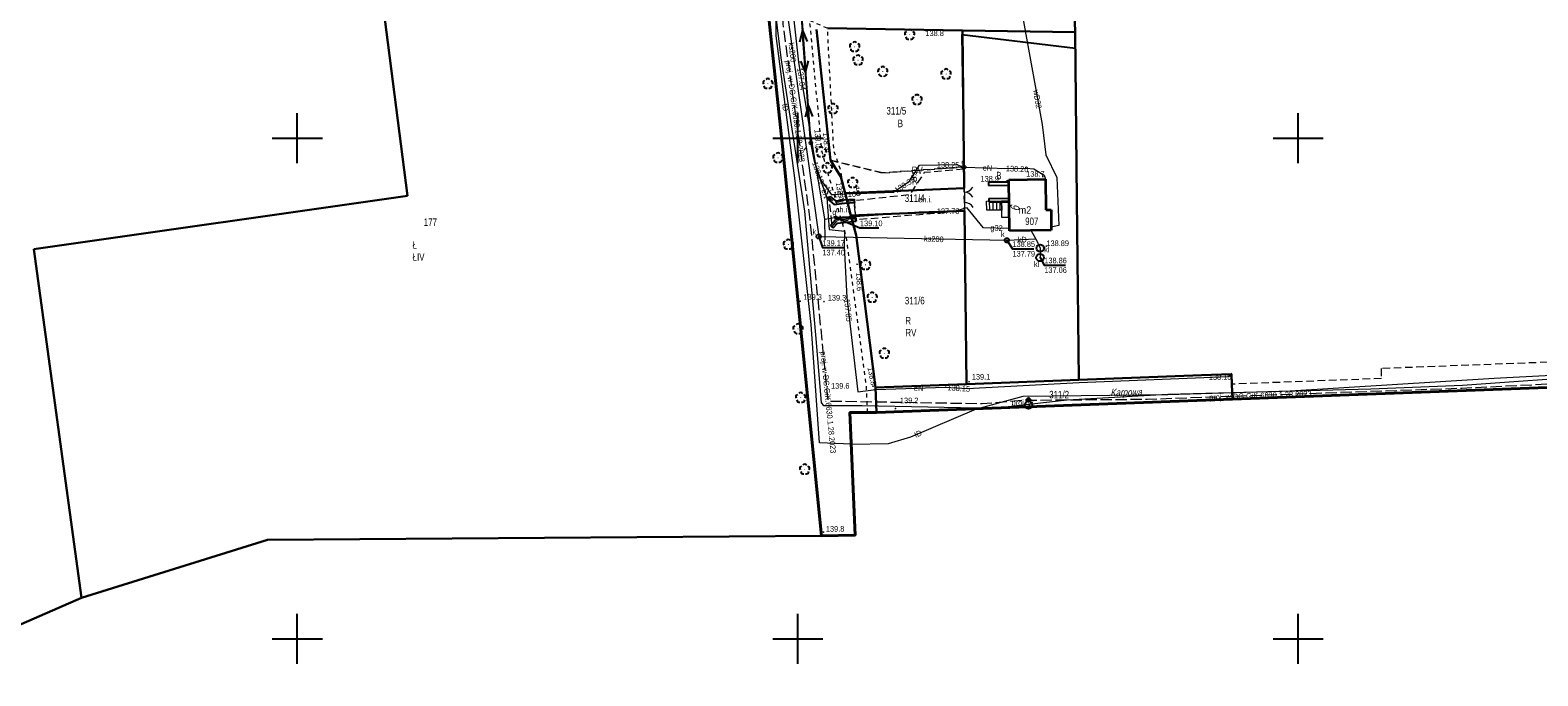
# Model space of a CAD drawing. Header units: metres. Extents: x 5548743 to 5556416, y 5707500 to 5714000.
# Tile 114 of 203: x 5553747 to 5554048, y 5710793 to 5710922. Entities that reach past the tile are written whole.
import ezdxf
from ezdxf.enums import TextEntityAlignment as Align

# ---------------------------------------------------------------- set-up
doc = ezdxf.new("R2010")
doc.units = ezdxf.units.M
doc.header["$MEASUREMENT"] = 0
for name, pattern in [('0.75_0.75', [1.5, 0.75, -0.75]), ('1.5_0.75', [2.25, 1.5, -0.75]), ('2.25_0.75', [3, 2.25, -0.75]), ('219-1000', [0]), ('otob_1000', [0]), ('otof_1000', [0]), ('suep_nn_1000', [0])]:
    doc.linetypes.add(name, pattern=pattern)
doc.layers.get('0').update_dxf_attribs({"color": 2, "linetype": 'CONTINUOUS', "lineweight": 5})
for name, color, linetype in [('209-oznaczenie konturu klasyfikacyjnego', 7, 'CONTINUOUS'), ('210-oznaczenie konturu użytku gruntowego', 7, 'CONTINUOUS'), ('211-numer działki ewidencyjnej', 7, 'CONTINUOUS'), ('216-obręb ewidencyjny', 7, 'CONTINUOUS'), ('217-kontur klasyfikacyjny', 7, 'CONTINUOUS'), ('218-kontur użytku gruntowego', 7, 'CONTINUOUS'), ('219-działka ewidencyjna', 7, 'CONTINUOUS'), ('238-Punkt adresowy budynku', 7, 'CONTINUOUS'), ('312-budynek ewidencyjny', 7, 'CONTINUOUS'), ('312-oznaczenie budynku ewidencyjnego', 7, 'CONTINUOUS'), ('312-oznaczenie budynku ewidencyjnego-Atr117', 7, 'CONTINUOUS'), ('352-schody', 7, 'CONTINUOUS'), ('994-Nazwa ulicy', 7, 'CONTINUOUS'), ('brama', 7, 'CONTINUOUS'), ('chodnik', 7, 'CONTINUOUS'), ('chodnik-Atr17', 7, 'CONTINUOUS'), ('drzewo liściaste', 7, 'CONTINUOUS'), ('furtka', 7, 'CONTINUOUS'), ('hydrant - ob. projektowany', 7, 'CONTINUOUS'), ('hydrant - ob. projektowany-Atr17', 7, 'CONTINUOUS'), ('inny obiekt trwale związany z budynkiem (powierzchnia)', 7, 'CONTINUOUS'), ('latarnia', 7, 'CONTINUOUS'), ('obudowa ochronna przewodu', 7, 'CONTINUOUS'), ('ogrodzenie trwałe', 7, 'CONTINUOUS'), ('osadnik  szambo', 7, 'CONTINUOUS'), ('osadnik  szambo-Atr17', 7, 'CONTINUOUS'), ('pikieta naturalna', 7, 'CONTINUOUS'), ('pikieta naturalna-Atr2', 7, 'CONTINUOUS'), ('przewód elektroenergetyczny niskiego napięcia', 7, 'CONTINUOUS'), ('przewód elektroenergetyczny podziemny', 7, 'CONTINUOUS'), ('przewód elektroenergetyczny podziemny-Atr1', 7, 'CONTINUOUS'), ('przewód gazowy', 7, 'CONTINUOUS'), ('przewód gazowy-Atr1', 7, 'CONTINUOUS'), ('przewód kanalizacyjny', 7, 'CONTINUOUS'), ('przewód kanalizacyjny-Atr1', 7, 'CONTINUOUS'), ('przewód telekomunikacyjny podziemny', 7, 'CONTINUOUS'), ('przewód telekomunikacyjny podziemny-Atr1', 7, 'CONTINUOUS'), ('przewód wodociągowy', 7, 'CONTINUOUS'), ('przewód wodociągowy - ob. projektowany', 7, 'CONTINUOUS'), ('przewód wodociągowy - ob. projektowany-Atr1', 7, 'CONTINUOUS'), ('przewód wodociągowy-Atr1', 7, 'CONTINUOUS'), ('rzedna', 7, 'CONTINUOUS'), ('rzedna-Atr2', 7, 'CONTINUOUS'), ('rzedna-Atr3', 7, 'CONTINUOUS'), ('rów melioracyjny (poligon)', 7, 'CONTINUOUS'), ('studnia kanalizacyjna', 7, 'CONTINUOUS'), ('słup przewodów napowietrznych', 7, 'CONTINUOUS'), ('Wstawianie ramki sekcyjnej z opisem', 7, 'CONTINUOUS'), ('właz do komory lub kanału - okrągły', 7, 'CONTINUOUS'), ('właz do komory lub kanału - okrągły-Atr17', 7, 'CONTINUOUS'), ('zasuwa lub zawór', 7, 'CONTINUOUS'), ('zasuwa lub zawór-Atr17', 7, 'CONTINUOUS'), ('ściana oporowa (linia)', 7, 'CONTINUOUS')]:
    doc.layers.add(name, color=color, linetype=linetype)
doc.styles.get("Standard").update_dxf_attribs({"font": 'Working1250', "width": 0.75})
doc.linetypes.add('902-1000', pattern='A,5,0,[1,ksztalty.shx,S=1,R=0,X=0,Y=0],5', length=10)
doc.linetypes.add('otdn_1000', pattern='A,7,0,[21,ksztalty.shx,S=0.7,R=0,X=0,Y=0]', length=7)

# ---------------------------------------------------------------- blocks, each defined once
blk = doc.blocks.new('US22')
at = {"color": 0, "linetype": 'Continuous', "lineweight": 0}
blk.add_circle((0, 0), 0.4, dxfattribs=at)
blk = doc.blocks.new('PW01')
at = {"linetype": 'Continuous', "lineweight": 13}
h = blk.add_hatch(color=0, dxfattribs=at)
edge = h.paths.add_edge_path()
edge.add_arc((0, 0), 0.18, 0, 360)
blk = doc.blocks.new('SUKM')
at = {"color": 0, "linetype": 'Continuous'}
blk.add_circle((0, 0), 0.75, dxfattribs=at)
blk = doc.blocks.new('SUEP1')
at = {"color": 0, "linetype": 'Continuous'}
for p, q in [((0, 0), (7.5, 0)), ((7.5, 0), (5.25, 0.75)), ((7.5, 0), (5.25, -0.75)), ((7.5, 0), (22.5, 0)), ((22.5, 0), (20.25, 0.75)), ((22.5, 0), (20.25, -0.75))]:
    blk.add_line(p, q, dxfattribs=at)
blk = doc.blocks.new('OP021')
at = {"linetype": 'Continuous', "lineweight": 13}
h = blk.add_hatch(color=0, dxfattribs=at)
edge = h.paths.add_edge_path()
edge.add_arc((0, 0), 0.1, 0, 360)
at = {"color": 0, "linetype": 'Continuous', "lineweight": -3}
for centre, start, end in [((-0.476, 0.154), 110.388, 213.756), ((0, 0.5), 38.316, 141.684), ((0.476, 0.154), 326.244, 69.612), ((-0.294, -0.404), 182.272, 285.64), ((0.294, -0.404), 254.36, 357.728), ((0.294, -0.404), 254.36, 357.728)]:
    blk.add_arc(centre, 0.5, start, end, dxfattribs=at)
blk = doc.blocks.new('OK02')
at = {"color": 0, "linetype": 'Continuous', "lineweight": 0}
for centre, start, end in [((-2, 0), 0, 60), ((2, 0), 120, 180)]:
    blk.add_arc(centre, 2, start, end, dxfattribs=at)
blk = doc.blocks.new('OK04')
at = {"color": 0, "linetype": 'Continuous', "lineweight": 0}
blk.add_arc((2, 0), 2, 120, 180, dxfattribs=at)
blk = doc.blocks.new('SM01')
at = {"color": 0, "linetype": 'Continuous', "lineweight": 13}
for p, q in [((-0.848, 0.848), (-1.414, 1.414)), ((0.849, 0.848), (1.414, 1.414)), ((-0.848, -0.849), (-1.414, -1.414)), ((0.849, -0.849), (1.414, -1.414))]:
    blk.add_line(p, q, dxfattribs=at)
blk.add_circle((0, 0), 0.35, dxfattribs=at)
blk = doc.blocks.new('US15')
at = {"color": 0, "linetype": 'Continuous', "lineweight": 13}
blk.add_circle((0, 0), 0.35, dxfattribs=at)
blk = doc.blocks.new('US25')
at = {"linetype": 'Continuous', "lineweight": 13}
h = blk.add_hatch(color=0, dxfattribs=at)
edge = h.paths.add_edge_path()
edge.add_arc((0, 0), 0.4, 0, 360)
blk = doc.blocks.new('SUWH')
at = {"color": 0, "linetype": 'Continuous'}
for p in [(-0.531, 0.969), (0, 0.75), (0.531, 0.969)]:
    blk.add_line(p, (0, 1.5), dxfattribs=at)
blk.add_circle((0, 0), 0.75, dxfattribs=at)
blk = doc.blocks.new('RAMKA1000K')
at = {"color": 0}
for p, q in [((200, 395), (200, 405)), ((300, 395), (300, 405)), ((400, 395), (400, 405)), ((195, 400), (205, 400)), ((295, 400), (305, 400)), ((395, 400), (405, 400)), ((200, 295), (200, 305)), ((300, 295), (300, 305)), ((400, 295), (400, 305)), ((195, 300), (205, 300)), ((295, 300), (305, 300)), ((395, 300), (405, 300))]:
    blk.add_line(p, q, dxfattribs=at)

msp = doc.modelspace()

# ---------------------------------------------------------------- linework, layer by layer
at = {"layer": '216-obręb ewidencyjny', "color": 4, "linetype": 'Continuous', "lineweight": 35, "flags": 128}
for points in [[(5554071.31, 5710851.03), (5553986.88, 5710847.87), (5553915.76, 5710845.22), (5553910.44, 5710845.2), (5553911.5, 5710820.71), (5553904.73, 5710820.6), (5553896.92, 5710899.02), (5553892.31, 5710942.26), (5553903.3, 5710954.05), (5553906.26, 5710957.97), (5553912.79, 5710967.66), (5553894.7, 5710988.34), (5553891.72, 5710994.27), (5553882.09, 5711004.3), (5553743.73, 5711038.3), (5553612.37, 5711075.32), (5553601.68, 5711074.75), (5553558.31, 5711100.51), (5553551.94, 5711103.67), (5553470.54, 5711120.23)], [(5553470.54, 5711120.23), (5553551.94, 5711103.67), (5553558.31, 5711100.51), (5553601.68, 5711074.75), (5553612.37, 5711075.32), (5553743.73, 5711038.3), (5553882.09, 5711004.3), (5553891.72, 5710994.27), (5553894.7, 5710988.34), (5553912.79, 5710967.66), (5553906.26, 5710957.97), (5553903.3, 5710954.05), (5553892.31, 5710942.26), (5553896.92, 5710899.02), (5553904.73, 5710820.6), (5553911.5, 5710820.71), (5553910.44, 5710845.2), (5553915.76, 5710845.22), (5553986.88, 5710847.87), (5554071.31, 5710851.03)]]:
    msp.add_lwpolyline(points, dxfattribs=at)
at = {"layer": '217-kontur klasyfikacyjny', "color": 3, "linetype": '1.5_0.75', "lineweight": 18, "flags": 128}
for points in [[(5553813.86, 5710951.83), (5553822, 5710888.51)], [(5553896.92, 5710899.02), (5553893.15, 5710934.35)], [(5553904.73, 5710820.6), (5553896.92, 5710899.02)], [(5553916.92, 5710893.06), (5553906.57, 5710895.58)], [(5553906.57, 5710895.58), (5553908.59, 5710892.24)], [(5553933.22, 5710894.23), (5553916.92, 5710893.06)], [(5553933.27, 5710890.02), (5553933.22, 5710894.23)], [(5553908.59, 5710892.24), (5553909.45, 5710889.03)], [(5553822, 5710888.51), (5553747.36, 5710877.8)], [(5553909.45, 5710889.03), (5553933.27, 5710890.02)], [(5553933.32, 5710885.51), (5553910.64, 5710884.58)], [(5553910.64, 5710884.58), (5553911.71, 5710880.62)], [(5553933.71, 5710850.89), (5553933.32, 5710885.51)], [(5553911.71, 5710880.62), (5553915.57, 5710850.22)], [(5553747.36, 5710877.8), (5553756.9, 5710808.17)], [(5553915.57, 5710850.22), (5553933.71, 5710850.89)], [(5553756.9, 5710808.17), (5553794.07, 5710819.78)], [(5553794.07, 5710819.78), (5553904.73, 5710820.6)]]:
    msp.add_lwpolyline(points, dxfattribs=at)
at = {"layer": '218-kontur użytku gruntowego', "color": 70, "linetype": '1.5_0.75', "lineweight": 18, "flags": 128}
for points in [[(5553813.86, 5710951.83), (5553822, 5710888.51)], [(5553955.43, 5710921.16), (5553954.46, 5710952.92)], [(5553896.92, 5710899.02), (5553893.15, 5710934.35)], [(5553893.15, 5710934.35), (5553896.92, 5710899.02)], [(5553903.75, 5710921.67), (5553906.57, 5710895.58)], [(5553906.57, 5710895.58), (5553903.75, 5710921.67)], [(5553928.37, 5710921.59), (5553932.92, 5710921.52)], [(5553932.92, 5710921.52), (5553928.37, 5710921.59)], [(5553932.92, 5710921.52), (5553955.43, 5710921.16)], [(5553933.22, 5710894.23), (5553932.92, 5710921.52)], [(5553955.43, 5710921.16), (5553932.92, 5710921.52)], [(5553932.92, 5710921.52), (5553933.22, 5710894.23)], [(5553955.8, 5710887.66), (5553955.43, 5710921.16)], [(5553904.73, 5710820.6), (5553896.92, 5710899.02)], [(5553896.92, 5710899.02), (5553904.73, 5710820.6)], [(5553906.57, 5710895.58), (5553916.92, 5710893.06)], [(5553916.92, 5710893.06), (5553906.57, 5710895.58)], [(5553906.57, 5710895.58), (5553908.59, 5710892.24)], [(5553908.59, 5710892.24), (5553906.57, 5710895.58)], [(5553916.92, 5710893.06), (5553933.22, 5710894.23)], [(5553933.22, 5710894.23), (5553916.92, 5710893.06)], [(5553933.27, 5710890.02), (5553933.22, 5710894.23)], [(5553933.22, 5710894.23), (5553933.27, 5710890.02)], [(5553908.59, 5710892.24), (5553909.45, 5710889.03)], [(5553909.45, 5710889.03), (5553908.59, 5710892.24)], [(5553822, 5710888.51), (5553747.36, 5710877.8)], [(5553909.45, 5710889.03), (5553933.27, 5710890.02)], [(5553933.27, 5710890.02), (5553909.45, 5710889.03)], [(5553909.45, 5710889.03), (5553910.64, 5710884.58)], [(5553910.64, 5710884.58), (5553909.45, 5710889.03)], [(5553956.2, 5710851.73), (5553955.8, 5710887.66)], [(5553910.64, 5710884.58), (5553933.32, 5710885.51)], [(5553933.32, 5710885.51), (5553910.64, 5710884.58)], [(5553910.64, 5710884.58), (5553911.71, 5710880.62)], [(5553911.71, 5710880.62), (5553910.64, 5710884.58)], [(5553933.32, 5710885.51), (5553933.71, 5710850.89)], [(5553933.71, 5710850.89), (5553933.32, 5710885.51)], [(5553911.71, 5710880.62), (5553915.57, 5710850.22)], [(5553915.57, 5710850.22), (5553911.71, 5710880.62)], [(5553747.36, 5710877.8), (5553756.9, 5710808.17)], [(5554063.34, 5710855.74), (5554016.57, 5710853.99)], [(5554016.57, 5710853.99), (5554016.64, 5710851.99)], [(5553915.57, 5710850.22), (5553933.71, 5710850.89)], [(5553933.71, 5710850.89), (5553915.57, 5710850.22)], [(5553933.71, 5710850.89), (5553956.2, 5710851.73)], [(5553956.2, 5710851.73), (5553933.71, 5710850.89)], [(5553976.29, 5710852.48), (5553956.2, 5710851.73)], [(5553977.91, 5710852.54), (5553976.29, 5710852.48)], [(5553980.69, 5710852.65), (5553977.91, 5710852.54)], [(5553986.69, 5710852.87), (5553980.69, 5710852.65)], [(5553986.76, 5710850.87), (5553986.69, 5710852.87)], [(5554016.64, 5710851.99), (5553986.76, 5710850.87)], [(5553986.88, 5710847.87), (5554071.31, 5710851.03)], [(5554071.31, 5710851.03), (5553986.88, 5710847.87)], [(5553910.44, 5710845.2), (5553915.76, 5710845.22)], [(5553915.76, 5710845.22), (5553910.44, 5710845.2)], [(5553911.5, 5710820.71), (5553910.44, 5710845.2)], [(5553910.44, 5710845.2), (5553911.5, 5710820.71)], [(5553915.76, 5710845.22), (5553986.88, 5710847.87)], [(5553986.88, 5710847.87), (5553915.76, 5710845.22)], [(5553756.9, 5710808.17), (5553794.07, 5710819.78)], [(5553794.07, 5710819.78), (5553756.9, 5710808.17)], [(5553794.07, 5710819.78), (5553904.73, 5710820.6)], [(5553904.73, 5710820.6), (5553794.07, 5710819.78)], [(5553904.73, 5710820.6), (5553911.5, 5710820.71)], [(5553911.5, 5710820.71), (5553904.73, 5710820.6)], [(5553756.9, 5710808.17), (5553721.1, 5710792.62)]]:
    msp.add_lwpolyline(points, dxfattribs=at)
at = {"layer": '219-działka ewidencyjna', "color": 94, "linetype": '219-1000', "lineweight": 30, "flags": 128}
for points in [[(5553813.86, 5710951.83), (5553822, 5710888.51)], [(5553954.46, 5710952.92), (5553955.43, 5710921.16)], [(5553892.31, 5710942.26), (5553896.92, 5710899.02)], [(5553903.75, 5710921.67), (5553906.57, 5710895.58)], [(5553905.95, 5710921.93), (5553932.92, 5710921.52)], [(5553932.92, 5710921.52), (5553955.43, 5710921.16)], [(5553932.92, 5710921.52), (5553933.27, 5710890.02)], [(5553955.43, 5710921.16), (5553955.8, 5710887.66)], [(5553896.92, 5710899.02), (5553904.73, 5710820.6)], [(5553906.57, 5710895.58), (5553908.59, 5710892.24)], [(5553908.59, 5710892.24), (5553909.45, 5710889.03)], [(5553747.36, 5710877.8), (5553822, 5710888.51)], [(5553933.27, 5710890.02), (5553909.45, 5710889.03)], [(5553909.45, 5710889.03), (5553910.64, 5710884.58)], [(5553955.8, 5710887.66), (5553956.2, 5710851.73)], [(5553933.32, 5710885.51), (5553910.64, 5710884.58)], [(5553910.64, 5710884.58), (5553911.71, 5710880.62)], [(5553933.32, 5710885.51), (5553933.71, 5710850.89)], [(5553911.71, 5710880.62), (5553915.57, 5710850.22)], [(5553747.36, 5710877.8), (5553756.9, 5710808.17)], [(5553933.71, 5710850.89), (5553915.57, 5710850.22)], [(5553956.2, 5710851.73), (5553933.71, 5710850.89)], [(5553980.69, 5710852.65), (5553956.2, 5710851.73)], [(5553986.69, 5710852.87), (5553980.69, 5710852.65)], [(5553986.69, 5710852.87), (5553986.76, 5710850.87)], [(5554071.31, 5710851.03), (5553986.88, 5710847.87)], [(5553915.57, 5710850.22), (5553915.76, 5710845.22)], [(5553986.76, 5710850.87), (5553986.88, 5710847.87)], [(5553915.76, 5710845.22), (5553910.44, 5710845.2)], [(5553910.44, 5710845.2), (5553911.5, 5710820.71)], [(5553986.88, 5710847.87), (5553915.76, 5710845.22)], [(5553794.07, 5710819.78), (5553756.9, 5710808.17)], [(5553904.73, 5710820.6), (5553794.07, 5710819.78)], [(5553904.73, 5710820.6), (5553911.5, 5710820.71)], [(5553721.1, 5710792.62), (5553756.9, 5710808.17)]]:
    msp.add_lwpolyline(points, dxfattribs=at)
at = {"layer": '312-budynek ewidencyjny', "color": 252, "linetype": 'Continuous', "lineweight": 35, "flags": 128}
for points in [[(5553942.19, 5710891.7), (5553949.49, 5710891.81)], [(5553942.31, 5710881.5), (5553942.19, 5710891.7)], [(5553949.49, 5710891.81), (5553949.56, 5710885.66)], [(5553949.56, 5710885.66), (5553950.62, 5710885.67)], [(5553950.62, 5710885.67), (5553950.66, 5710881.62)], [(5553950.66, 5710881.62), (5553942.31, 5710881.5)]]:
    msp.add_lwpolyline(points, dxfattribs=at)
at = {"layer": '352-schody', "color": 252, "linetype": 'Continuous', "lineweight": 18, "flags": 128}
msp.add_lwpolyline([(5553940.74, 5710887.48), (5553940.76, 5710885.63), (5553937.76, 5710885.59), (5553937.74, 5710887.44)], close=True, dxfattribs=at)
msp.add_lwpolyline([(5553940.74, 5710887.48), (5553940.76, 5710885.63), (5553937.76, 5710885.59), (5553937.74, 5710887.44)], close=True, dxfattribs=at)
for points in [[(5553938.29, 5710887.447), (5553938.315, 5710885.597)], [(5553938.99, 5710887.457), (5553939.015, 5710885.607)], [(5553939.69, 5710887.466), (5553939.715, 5710885.616)], [(5553940.39, 5710887.475), (5553940.415, 5710885.625)]]:
    msp.add_lwpolyline(points, dxfattribs=at)
at = {"layer": 'brama', "color": 252, "linetype": 'otob_1000', "lineweight": 18, "flags": 128}
msp.add_lwpolyline([(5553933.25, 5710891.26), (5553933.3, 5710887.15)], dxfattribs=at)
at = {"layer": 'chodnik', "color": 252, "linetype": '1.5_0.75', "lineweight": 18, "flags": 128}
for points in [[(5553911.3, 5710887.49), (5553911.63, 5710883.74), (5553933.32, 5710885.51), (5553933.27, 5710890.02), (5553933.16, 5710893.8), (5553925.28, 5710893.12), (5553922.36, 5710888.67)], [(5553911.3, 5710887.49), (5553909.34, 5710887.34), (5553907.41, 5710887.11), (5553906.24, 5710888.08), (5553906.84, 5710882.3), (5553907.75, 5710883.36), (5553911.63, 5710883.74)]]:
    msp.add_lwpolyline(points, close=True, dxfattribs=at)
at = {"layer": 'furtka', "color": 252, "linetype": 'otof_1000', "lineweight": 18, "flags": 128}
msp.add_lwpolyline([(5553933.3, 5710887.15), (5553933.32, 5710885.51)], dxfattribs=at)
at = {"layer": 'inny obiekt trwale związany z budynkiem (powierzchnia)', "color": 252, "linetype": 'Continuous', "lineweight": 18, "flags": 128}
msp.add_lwpolyline([(5553942.24, 5710887.5), (5553942.28, 5710884.15), (5553940.78, 5710884.12), (5553940.76, 5710885.63), (5553940.74, 5710887.48)], close=True, dxfattribs=at)
at = {"layer": 'obudowa ochronna przewodu', "color": 252, "linetype": 'Continuous', "lineweight": 25, "flags": 128}
msp.add_lwpolyline([(5553907.33, 5710884.13), (5553907.64, 5710884.13), (5553911.51, 5710884.36)], dxfattribs=at)
at = {"layer": 'ogrodzenie trwałe', "color": 252, "linetype": '902-1000', "lineweight": 25, "flags": 128}
for points in [[(5553956.2, 5710851.73), (5553955.68, 5710896.57), (5553955.48, 5710917.91), (5553932.82, 5710920.65), (5553933.25, 5710891.26)], [(5553933.32, 5710885.51), (5553933.71, 5710850.89)], [(5553956.2, 5710851.73), (5553933.71, 5710850.89)]]:
    msp.add_lwpolyline(points, dxfattribs=at)
at = {"layer": 'przewód elektroenergetyczny niskiego napięcia', "color": 1, "linetype": 'suep_nn_1000', "lineweight": 18, "flags": 128}
for points in [[(5553899.9, 5710935.61), (5553902.62, 5710899.04)], [(5553902.62, 5710899.04), (5553899.9, 5710935.61)]]:
    msp.add_lwpolyline(points, dxfattribs=at)
at = {"layer": 'przewód elektroenergetyczny podziemny', "color": 1, "linetype": 'Continuous', "lineweight": 18, "flags": 128}
for points in [[(5553902.62, 5710899.04), (5553903.38, 5710895.33), (5553903.85, 5710893.53), (5553905.8, 5710888.17), (5553906.28, 5710881.75), (5553909.32, 5710881.41), (5553909.31, 5710878.35), (5553909.81, 5710868.19), (5553912.04, 5710849.31), (5553915.59, 5710849.83), (5553929.56, 5710850.24), (5553933.84, 5710850.03), (5553956.26, 5710851.18), (5553986.14, 5710852.41), (5553986.76, 5710853.07)], [(5553912.09, 5710888.96), (5553906.84, 5710888.69), (5553904.64, 5710891.72), (5553903.38, 5710895.33), (5553902.62, 5710899.04)], [(5553912.09, 5710888.96), (5553919.16, 5710889.24), (5553922.35, 5710891.42), (5553924.32, 5710894.58), (5553931.7, 5710894.75), (5553933.21, 5710894.21)], [(5553933.21, 5710894.21), (5553942.15, 5710893.95), (5553945.65, 5710894), (5553947.16, 5710893.87), (5553949.28, 5710892.6), (5553949.49, 5710891.81)]]:
    msp.add_lwpolyline(points, dxfattribs=at)
at = {"layer": 'przewód gazowy', "color": 40, "linetype": 'Continuous', "lineweight": 18, "flags": 128}
for points in [[(5553905.47, 5710879.67), (5553905.41, 5710883.84), (5553900.24, 5710915.15), (5553898.37, 5710931.99), (5553898.54, 5710933.44), (5553898.58, 5710933.76), (5553898.85, 5710936.31), (5553899.25, 5710939.54), (5553900.92, 5710944.25), (5553902.66, 5710946.84), (5553904.47, 5710948.53), (5553904.61, 5710948.75), (5553906.5, 5710950.42), (5553929.35, 5710953.35), (5553929.96, 5710953.36), (5553947.31, 5710954.94), (5553949.78, 5710955.07), (5553950.21, 5710955.12), (5553963.74, 5710955.86)], [(5553905.41, 5710883.84), (5553907.33, 5710884.13), (5553907.64, 5710884.13), (5553911.51, 5710884.36), (5553924.26, 5710885.26), (5553931.9, 5710885.54), (5553933.76, 5710886.14), (5553936.96, 5710882.14), (5553942.23, 5710882.05)]]:
    msp.add_lwpolyline(points, dxfattribs=at)
at = {"layer": 'przewód kanalizacyjny', "color": 34, "linetype": 'Continuous', "lineweight": 18, "flags": 128}
for points in [[(5553912.58, 5710961.75), (5553902.06, 5710951.1), (5553896.8, 5710932.56), (5553904.19, 5710880.36)], [(5553947.56, 5710879.86), (5553946.62, 5710881.56)], [(5553904.19, 5710880.36), (5553941.79, 5710879.61)], [(5553941.79, 5710879.61), (5553947.56, 5710879.86)], [(5553947.56, 5710879.86), (5553948.45, 5710878.03), (5553948.43, 5710876.15)]]:
    msp.add_lwpolyline(points, dxfattribs=at)
at = {"layer": 'przewód telekomunikacyjny podziemny', "color": 30, "linetype": 'Continuous', "lineweight": 18, "flags": 128}
for points in [[(5554060.89, 5710852.6), (5554032.86, 5710850.58), (5554014.52, 5710849.9), (5553973.93, 5710848.79), (5553953.82, 5710847.68), (5553939.13, 5710846.03), (5553912.9, 5710846.54), (5553905.2, 5710846.51), (5553904.76, 5710847.23), (5553903.63, 5710860.73), (5553901.42, 5710885.39), (5553896.68, 5710916.05), (5553894.9, 5710930.81), (5553895.37, 5710941.13), (5553894.92, 5710943.8), (5553894.9, 5710945.03)], [(5553910.72, 5710838.9), (5553904.32, 5710839.18), (5553902.68, 5710862.77), (5553899.48, 5710891.48), (5553895.69, 5710920.4), (5553895.7, 5710934.96), (5553895.28, 5710945.44)], [(5553935.78, 5710845.97), (5553945.08, 5710848.5), (5553973.93, 5710848.79), (5553998.39, 5710849.52), (5554039.15, 5710852.06), (5554063.33, 5710853.35), (5554090.84, 5710856.33)], [(5553910.72, 5710838.9), (5553918.17, 5710839.04), (5553922.63, 5710840.37), (5553935.72, 5710845.96)]]:
    msp.add_lwpolyline(points, dxfattribs=at)
at = {"layer": 'przewód wodociągowy', "color": 5, "linetype": 'Continuous', "lineweight": 18, "flags": 128}
msp.add_lwpolyline([(5553939.22, 5710944.46), (5553943.6, 5710944.61), (5553944.31, 5710927.78), (5553948.87, 5710902.72), (5553949.56, 5710896.65), (5553951.76, 5710892.13), (5553952.16, 5710882.56), (5553950.65, 5710882.21)], dxfattribs=at)
at = {"layer": 'przewód wodociągowy - ob. projektowany', "color": 5, "linetype": '2.25_0.75', "lineweight": 18, "flags": 128}
msp.add_lwpolyline([(5554107.28, 5710876.03), (5554107.97, 5710853.36), (5554090.67, 5710852.84), (5554032.69, 5710850.01), (5553996.93, 5710848.77), (5553969.84, 5710847.8), (5553945.14, 5710847.61), (5553936.88, 5710846.93), (5553906.1, 5710847.43), (5553902.43, 5710884.2), (5553897.07, 5710922.84), (5553898.51, 5710943.8), (5553907.97, 5710949.14), (5553949.74, 5710954.35), (5553984.36, 5710956.01), (5554024.25, 5710957.13), (5554023.46, 5710957.1), (5554075.15, 5710958.83), (5554112.84, 5710949.5), (5554123.24, 5710948.39), (5554138.4, 5710948.56), (5554149.51, 5710949.51), (5554153.89, 5710948.49)], dxfattribs=at)
at = {"layer": 'rzedna-Atr2', "color": 252, "flags": 128}
for points in [[(5553907.64, 5710884.13), (5553912.44, 5710882.07), (5553916.228, 5710882.07)], [(5553904.19, 5710880.36), (5553904.92, 5710878.14), (5553909.242, 5710878.14)], [(5553941.79, 5710879.61), (5553942.92, 5710877.92), (5553947.203, 5710877.92)], [(5553948.43, 5710876.15), (5553949.28, 5710874.65), (5553953.515, 5710874.65)]]:
    msp.add_lwpolyline(points, dxfattribs=at)
at = {"layer": 'rów melioracyjny (poligon)', "color": 252, "linetype": '0.75_0.75', "lineweight": 18, "flags": 128}
msp.add_lwpolyline([(5553913.91, 5710845.21), (5553915.76, 5710845.22), (5553915.57, 5710850.22), (5553911.71, 5710880.62), (5553910.64, 5710884.58), (5553909.45, 5710889.03), (5553908.59, 5710893.59), (5553907.21, 5710897.57), (5553905.95, 5710921.93), (5553902.33, 5710923.51), (5553904.79, 5710897.31), (5553909.62, 5710880.44), (5553913.68, 5710850.23)], close=True, dxfattribs=at)
at = {"layer": 'studnia kanalizacyjna', "color": 34, "linetype": 'Continuous', "lineweight": 18, "flags": 128}
for points in [[(5553903.73, 5710880.15), (5553903.7, 5710880.25), (5553903.69, 5710880.35), (5553903.7, 5710880.45), (5553903.72, 5710880.55), (5553903.78, 5710880.64), (5553903.85, 5710880.72), (5553903.93, 5710880.78), (5553904.03, 5710880.83), (5553904.13, 5710880.86), (5553904.23, 5710880.86), (5553904.33, 5710880.84), (5553904.43, 5710880.79), (5553904.51, 5710880.73), (5553904.58, 5710880.66), (5553904.64, 5710880.57), (5553904.68, 5710880.47), (5553904.69, 5710880.37), (5553904.68, 5710880.27), (5553904.65, 5710880.17), (5553904.59, 5710880.08), (5553904.53, 5710879.99), (5553904.45, 5710879.93), (5553904.35, 5710879.88), (5553904.25, 5710879.86), (5553904.15, 5710879.86), (5553904.05, 5710879.87), (5553903.95, 5710879.92), (5553903.87, 5710879.98), (5553903.8, 5710880.06)], [(5553942.29, 5710879.62), (5553942.28, 5710879.52), (5553942.25, 5710879.42), (5553942.2, 5710879.33), (5553942.13, 5710879.24), (5553942.05, 5710879.18), (5553941.95, 5710879.13), (5553941.85, 5710879.11), (5553941.75, 5710879.11), (5553941.65, 5710879.12), (5553941.55, 5710879.17), (5553941.47, 5710879.23), (5553941.4, 5710879.31), (5553941.33, 5710879.4), (5553941.3, 5710879.5), (5553941.29, 5710879.59), (5553941.3, 5710879.7), (5553941.33, 5710879.8), (5553941.38, 5710879.89), (5553941.45, 5710879.97), (5553941.53, 5710880.03), (5553941.63, 5710880.08), (5553941.73, 5710880.11), (5553941.83, 5710880.11), (5553941.93, 5710880.09), (5553942.03, 5710880.04), (5553942.11, 5710879.98), (5553942.18, 5710879.91), (5553942.25, 5710879.82), (5553942.28, 5710879.72)]]:
    msp.add_lwpolyline(points, close=True, dxfattribs=at)
at = {"layer": 'ściana oporowa (linia)', "color": 252}
for p, q in [((5553938.147, 5710891.26), (5553942.197, 5710891.3)), ((5553906.463, 5710888.35), (5553907.518, 5710887.475)), ((5553907.518, 5710887.475), (5553909.306, 5710887.688)), ((5553909.306, 5710887.688), (5553911.273, 5710887.839)), ((5553938.187, 5710887.96), (5553942.237, 5710888)), ((5553907.576, 5710883.694), (5553911.596, 5710884.088)), ((5553906.574, 5710882.528), (5553907.576, 5710883.694))]:
    msp.add_line(p, q, dxfattribs=at)
at = {"layer": 'ściana oporowa (linia)', "color": 252, "linetype": 'Continuous'}
for p, q in [((5553938.147, 5710891.26), (5553938.15, 5710890.91)), ((5553938.15, 5710890.91), (5553938.153, 5710890.56)), ((5553942.197, 5710891.3), (5553942.2, 5710890.95)), ((5553942.2, 5710890.95), (5553942.203, 5710890.6)), ((5553906.24, 5710888.08), (5553906.017, 5710887.81)), ((5553906.463, 5710888.35), (5553906.24, 5710888.08)), ((5553911.273, 5710887.839), (5553911.3, 5710887.49)), ((5553911.3, 5710887.49), (5553911.327, 5710887.141)), ((5553938.187, 5710887.96), (5553938.19, 5710887.61)), ((5553938.19, 5710887.61), (5553938.193, 5710887.26)), ((5553942.237, 5710888), (5553942.24, 5710887.65)), ((5553942.24, 5710887.65), (5553942.243, 5710887.3)), ((5553911.596, 5710884.088), (5553911.63, 5710883.74)), ((5553906.574, 5710882.528), (5553906.84, 5710882.3)), ((5553906.84, 5710882.3), (5553907.106, 5710882.072)), ((5553911.63, 5710883.74), (5553911.664, 5710883.392))]:
    msp.add_line(p, q, dxfattribs=at)
at = {"layer": 'ściana oporowa (linia)', "color": 252, "linetype": 'otdn_1000'}
for p, q in [((5553938.153, 5710890.56), (5553942.203, 5710890.6)), ((5553906.017, 5710887.81), (5553907.302, 5710886.745)), ((5553909.374, 5710886.992), (5553911.327, 5710887.141)), ((5553938.193, 5710887.26), (5553942.243, 5710887.3)), ((5553907.302, 5710886.745), (5553909.374, 5710886.992)), ((5553907.106, 5710882.072), (5553907.924, 5710883.026)), ((5553907.924, 5710883.026), (5553911.664, 5710883.392))]:
    msp.add_line(p, q, dxfattribs=at)

# ---------------------------------------------------------------- block references
at = {"layer": 'brama', "color": 252, "linetype": 'Continuous', "lineweight": 18, "rotation": 270.697}
msp.add_blockref('OK02', (5553933.275, 5710889.205), dxfattribs=at)
at = {"layer": 'drzewo liściaste', "color": 3, "linetype": 'Continuous', "lineweight": 18}
for p in [(5553922.38, 5710920.67), (5553911.38, 5710918.24), (5553912.06, 5710915.58), (5553917, 5710913.3), (5553894.04, 5710910.88), (5553929.65, 5710912.81), (5553923.84, 5710907.67), (5553907.06, 5710905.88), (5553896.06, 5710896.08), (5553904.7, 5710897.23), (5553905.93, 5710894.05), (5553910.98, 5710891.1), (5553898.11, 5710878.77), (5553913.54, 5710874.7), (5553914.89, 5710868.2), (5553900.06, 5710861.9), (5553917.31, 5710857.02), (5553900.6, 5710848.18), (5553901.4, 5710833.86)]:
    msp.add_blockref('OP021', p, dxfattribs=at)
at = {"layer": 'furtka', "color": 252, "linetype": 'Continuous', "lineweight": 18, "rotation": 270.699}
msp.add_blockref('OK04', (5553933.3, 5710887.15), dxfattribs=at)
at = {"layer": 'hydrant - ob. projektowany', "color": 5, "linetype": 'Continuous', "lineweight": 18}
msp.add_blockref('SUWH', (5553946.12, 5710846.69), dxfattribs=at)
at = {"layer": 'latarnia', "color": 252, "linetype": 'Continuous', "lineweight": 18}
msp.add_blockref('SM01', (5553902.62, 5710899.04), dxfattribs=at)
at = {"layer": 'osadnik  szambo', "color": 34, "linetype": 'Continuous', "lineweight": 18}
for p in [(5553948.45, 5710878.03), (5553948.43, 5710876.15)]:
    msp.add_blockref('SUKM', p, dxfattribs=at)
at = {"layer": 'pikieta naturalna', "color": 252, "linetype": 'Continuous', "lineweight": 13}
for p in [(5553925.54, 5710921.49), (5553904.38, 5710898.24), (5553906.12, 5710897.33), (5553941.84, 5710891.5), (5553948.99, 5710892.31), (5553908.81, 5710887.68), (5553911.86, 5710874.81), (5553900.5, 5710867.44), (5553905.25, 5710867.36), (5553934.23, 5710851.36), (5553905.89, 5710850.33), (5553915.05, 5710850.47), (5553919.53, 5710846), (5553905.18, 5710821.34)]:
    msp.add_blockref('PW01', p, dxfattribs=at)
at = {"layer": 'przewód elektroenergetyczny niskiego napięcia', "color": 1, "linetype": 'Continuous', "lineweight": 18}
for p, rotation in [((5553899.9, 5710935.61), 274.254), ((5553902.62, 5710899.04), 94.254)]:
    msp.add_blockref('SUEP1', p, dxfattribs=dict(at, rotation=rotation))
at = {"layer": 'rzedna', "color": 40, "linetype": 'Continuous', "lineweight": 18}
for p in [(5553900.24, 5710915.15), (5553907.64, 5710884.13), (5553931.9, 5710885.54)]:
    msp.add_blockref('PW01', p, dxfattribs=at)
at = {"layer": 'rzedna', "color": 1, "linetype": 'Continuous', "lineweight": 18}
for p in [(5553903.38, 5710895.33), (5553903.85, 5710893.53), (5553931.7, 5710894.75), (5553945.65, 5710894), (5553906.84, 5710888.69), (5553919.16, 5710889.24), (5553909.81, 5710868.19), (5553986.14, 5710852.41), (5553929.56, 5710850.24)]:
    msp.add_blockref('PW01', p, dxfattribs=at)
at = {"layer": 'rzedna', "color": 34, "linetype": 'Continuous', "lineweight": 18}
for p in [(5553904.19, 5710880.36), (5553941.79, 5710879.61), (5553949.7, 5710878.44), (5553948.43, 5710876.15)]:
    msp.add_blockref('PW01', p, dxfattribs=at)
at = {"layer": 'słup przewodów napowietrznych', "color": 252, "linetype": 'Continuous', "lineweight": 18}
msp.add_blockref('US15', (5553902.62, 5710899.04), dxfattribs=at)
at = {"layer": 'Wstawianie ramki sekcyjnej z opisem', "color": 8, "linetype": 'Continuous', "lineweight": 5}
msp.add_blockref('RAMKA1000K', (5553600, 5710500), dxfattribs=at)
msp.add_blockref('RAMKA1000K', (5553600, 5710500), dxfattribs=at)
msp.add_blockref('RAMKA1000K', (5553600, 5710500), dxfattribs=at)
msp.add_blockref('RAMKA1000K', (5553600, 5710500), dxfattribs=at)
at = {"layer": 'właz do komory lub kanału - okrągły', "color": 252, "linetype": 'Continuous', "lineweight": 18}
for p in [(5553933.21, 5710894.21), (5553912.09, 5710888.96), (5553904.19, 5710880.36), (5553941.79, 5710879.61)]:
    msp.add_blockref('US22', p, dxfattribs=at)
at = {"layer": 'zasuwa lub zawór', "color": 40, "linetype": 'Continuous', "lineweight": 18}
msp.add_blockref('US25', (5553907.64, 5710884.13), dxfattribs=at)

# ---------------------------------------------------------------- texts
at = {"layer": '209-oznaczenie konturu klasyfikacyjnego', "color": 70, "linetype": 'Continuous', "lineweight": 18, "width": 0.79}
msp.add_text('RV', height=1.5, dxfattribs=at).set_placement((5553922.79, 5710892.82))
for s, p in [('ŁIV', (5553823.05, 5710877.01)), ('RV', (5553921.52, 5710861.9))]:
    msp.add_text(s, height=1.5, dxfattribs=at).set_placement(p, align=Align.TOP_LEFT)
at = {"layer": '210-oznaczenie konturu użytku gruntowego', "color": 70, "linetype": 'Continuous', "lineweight": 18, "width": 0.79}
for s, p in [('B', (5553919.98, 5710902.19)), ('B', (5553939.66, 5710891.78)), ('R', (5553922.84, 5710890.72)), ('Ł', (5553823.03, 5710877.91)), ('R', (5553921.5, 5710862.8))]:
    msp.add_text(s, height=1.5, dxfattribs=at).set_placement(p)
at = {"layer": '211-numer działki ewidencyjnej', "color": 94, "linetype": 'Continuous', "lineweight": 30, "width": 0.79}
for s, p in [('311/5', (5553917.73, 5710904.72)), ('311/4', (5553921.39, 5710887.27)), ('177', (5553825.27, 5710882.46)), ('311/6', (5553921.41, 5710866.8)), ('311/2', (5553950.26, 5710848.03))]:
    msp.add_text(s, height=1.5, dxfattribs=at).set_placement(p)
at = {"layer": '238-Punkt adresowy budynku', "color": 252, "linetype": 'Continuous', "lineweight": 18, "oblique": 15, "width": 0.79}
msp.add_text('9', height=1.8, rotation=269.325, dxfattribs=at).set_placement((5553942.5, 5710886.42), align=Align.CENTER)
at = {"layer": '312-oznaczenie budynku ewidencyjnego', "color": 252, "linetype": 'Continuous', "lineweight": 18, "width": 0.79}
msp.add_text('907', height=1.5, dxfattribs=at).set_placement((5553945.45, 5710884.14), align=Align.TOP_LEFT)
at = {"layer": '312-oznaczenie budynku ewidencyjnego-Atr117', "color": 252, "width": 0.9}
msp.add_text('m2', height=1.5, dxfattribs=at).set_placement((5553945.41, 5710885.64), align=Align.MIDDLE_CENTER)
at = {"layer": '994-Nazwa ulicy', "color": 252, "linetype": 'Continuous', "lineweight": 18, "oblique": 15, "width": 0.79}
msp.add_text('Karpowa', height=1.5, rotation=0.441, dxfattribs=at).set_placement((5553962.46, 5710849.22), align=Align.MIDDLE_LEFT)
at = {"layer": 'chodnik-Atr17', "color": 252, "width": 0.9}
for p in [(5553924.15, 5710887.17), (5553907.6, 5710885.17)]:
    msp.add_text('ch.i.', height=1.125, dxfattribs=at).set_placement(p)
at = {"layer": 'hydrant - ob. projektowany-Atr17', "color": 5, "width": 0.9}
msp.add_text('proj. w', height=1.125, dxfattribs=at).set_placement((5553942.74, 5710846.62))
at = {"layer": 'osadnik  szambo-Atr17', "color": 34, "width": 0.9}
for p in [(5553949.26, 5710877.2), (5553947.21, 5710874.27)]:
    msp.add_text('kl', height=1.125, dxfattribs=at).set_placement(p)
at = {"layer": 'pikieta naturalna-Atr2', "color": 252, "width": 0.9}
for s, p in [('138.8', (5553925.52, 5710920.39)), ('138.7', (5553945.66, 5710892.3)), ('138.9', (5553936.53, 5710891.32)), ('139.3', (5553901.14, 5710867.71)), ('139.3', (5553906.01, 5710867.56)), ('139.6', (5553906.66, 5710849.96)), ('139.1', (5553934.8, 5710851.77)), ('139.2', (5553920.43, 5710847.05)), ('139.8', (5553905.63, 5710821.41))]:
    msp.add_text(s, height=1.125, dxfattribs=at).set_placement(p)
for s, rotation, p in [('139.0', 274.508, (5553903.33, 5710901.73)), ('138.4', 274.343, (5553905.02, 5710901.09)), ('138.4', 279.462, (5553907.58, 5710891.1)), ('138.6', 271.566, (5553911.71, 5710873.14)), ('138.8', 281.184, (5553913.93, 5710854.17))]:
    msp.add_text(s, height=1.125, rotation=rotation, dxfattribs=at).set_placement(p)
at = {"layer": 'przewód elektroenergetyczny podziemny-Atr1', "color": 1, "width": 0.9}
for rotation, p in [(56.821, (5553922.75, 5710892.05)), (-2.949, (5553936.97, 5710894.1)), (-55.334, (5553905.34, 5710890.76)), (-71.311, (5553905.21, 5710889.78)), (0.369, (5553923.21, 5710850.05))]:
    msp.add_text('eN', height=1.125, rotation=rotation, dxfattribs=at).set_placement(p, align=Align.MIDDLE_LEFT)
at = {"layer": 'przewód gazowy-Atr1', "color": 40, "width": 0.9}
msp.add_text('g32', height=1.125, rotation=357.718, dxfattribs=at).set_placement((5553938.51, 5710882.11), align=Align.MIDDLE_LEFT)
at = {"layer": 'przewód kanalizacyjny-Atr1', "color": 34, "width": 0.9}
for s, rotation, p in [('ks200', 276.743, (5553898.71, 5710919.09)), ('ks200', 276.743, (5553898.71, 5710919.09)), ('ks200', 357.546, (5553925.24, 5710879.94)), ('kD', 1.191, (5553943.97, 5710879.71))]:
    msp.add_text(s, height=1.125, rotation=rotation, dxfattribs=at).set_placement(p, align=Align.MIDDLE_LEFT)
at = {"layer": 'przewód telekomunikacyjny podziemny-Atr1', "color": 30, "width": 0.9}
for rotation, p in [(276.162, (5553897.47, 5710906.86)), (21.823, (5553923.36, 5710840.68))]:
    msp.add_text('tD', height=1.125, rotation=rotation, dxfattribs=at).set_placement(p, align=Align.MIDDLE_LEFT)
at = {"layer": 'przewód wodociągowy - ob. projektowany-Atr1', "color": 5, "width": 0.9}
for rotation, p in [(277.897, (5553898.09, 5710915.51)), (275.699, (5553905.1, 5710857.41)), (2.051, (5553982.24, 5710848.24))]:
    msp.add_text('proj. w DG.GiK.6630.1.28.2023', height=1.125, rotation=rotation, dxfattribs=at).set_placement(p, align=Align.MIDDLE_LEFT)
at = {"layer": 'przewód wodociągowy-Atr1', "color": 5, "width": 0.9}
msp.add_text('wD32', height=1.125, rotation=279.011, dxfattribs=at).set_placement((5553947.62, 5710909.64), align=Align.MIDDLE_LEFT)
at = {"layer": 'rzedna-Atr2', "color": 40, "width": 0.9}
for s, rotation, p in [('137.84', 278.061, (5553900.43, 5710914.05)), ('137.78', 0.824, (5553927.81, 5710885.39))]:
    msp.add_text(s, height=1.125, rotation=rotation, dxfattribs=at).set_placement(p, align=Align.MIDDLE_LEFT)
at = {"layer": 'rzedna-Atr2', "color": 1, "width": 0.9}
for s, rotation, p in [('138.15', -72.039, (5553903.4, 5710895.25)), ('138.20', 357.051, (5553941.6, 5710893.97)), ('138.35', 32.949, (5553919.5, 5710889.47)), ('138.16', 1.634, (5553907.13, 5710888.71)), ('137.85', -84.565, (5553909.85, 5710867.86)), ('138.15', 1.054, (5553982.16, 5710852.25)), ('138.15', -4.01, (5553929.94, 5710850.21))]:
    msp.add_text(s, height=1.125, rotation=rotation, dxfattribs=at).set_placement(p, align=Align.MIDDLE_LEFT)
msp.add_text('138.25', height=1.125, dxfattribs=at).set_placement((5553927.8, 5710894.66), align=Align.MIDDLE_LEFT)
at = {"layer": 'rzedna-Atr2', "color": 40, "width": 0.9}
msp.add_text('139.10', height=1.125, dxfattribs=at).set_placement((5553912.44, 5710882.081), align=Align.BOTTOM_LEFT)
at = {"layer": 'rzedna-Atr2', "color": 34, "width": 0.9}
for s, p in [('139.17', (5553904.92, 5710878.151)), ('138.85', (5553942.92, 5710877.931)), ('138.86', (5553949.28, 5710874.661))]:
    msp.add_text(s, height=1.125, dxfattribs=at).set_placement(p, align=Align.BOTTOM_LEFT)
msp.add_text('138.89', height=1.125, dxfattribs=at).set_placement((5553949.7, 5710878.44))
at = {"layer": 'rzedna-Atr3', "color": 34, "width": 0.9}
for s, p in [('137.40', (5553904.92, 5710876.239)), ('137.79', (5553942.92, 5710876.019)), ('137.06', (5553949.28, 5710872.749))]:
    msp.add_text(s, height=1.125, dxfattribs=at).set_placement(p, align=Align.BOTTOM_LEFT)
at = {"layer": 'właz do komory lub kanału - okrągły-Atr17', "color": 252, "width": 0.9}
for s, p in [('e', (5553932.7, 5710894.69)), ('e', (5553911.58, 5710889.45)), ('k', (5553902.94, 5710880.73)), ('k', (5553940.61, 5710880.26))]:
    msp.add_text(s, height=1.125, dxfattribs=at).set_placement(p)
at = {"layer": 'zasuwa lub zawór-Atr17', "color": 40, "width": 0.9}
msp.add_text('g', height=1.125, dxfattribs=at).set_placement((5553906.92, 5710884.65))

doc.saveas('drawing.dxf')
